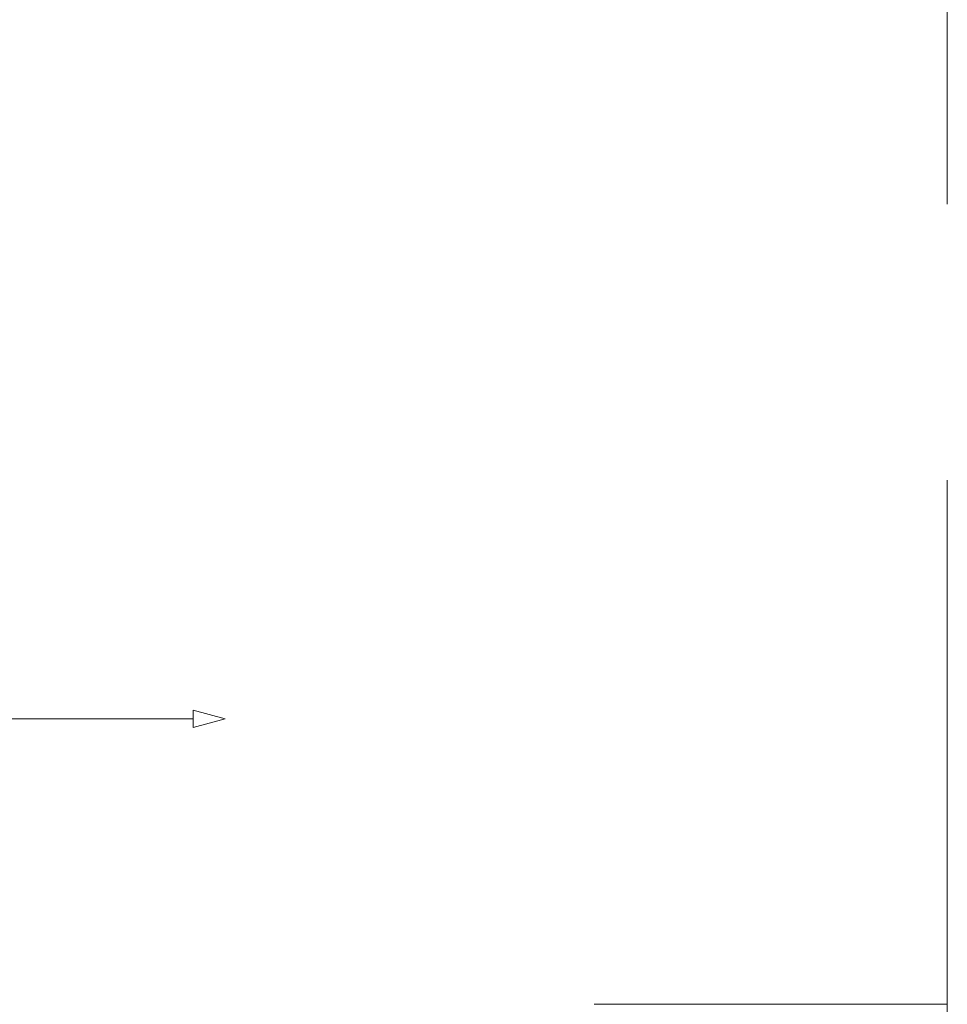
# Paper-space layout 'AD-03 DETAL MONTAŻU OKNA' of a CAD drawing. Header units: millimetres. Extents: x 0 to 420, y 0 to 297.
# Tile 8 of 40: x 97 to 110, y 56 to 71. Entities that reach past the tile are written whole.
import ezdxf
from ezdxf.xclip import XClip

# ---------------------------------------------------------------- set-up
doc = ezdxf.new("R2010")
doc.units = ezdxf.units.MM
doc.header["$MEASUREMENT"] = 0
doc.header["$XCLIPFRAME"] = 0
doc.linetypes.add('przerywama detal', pattern=[120, 80, -40])
for name, color, linetype, lineweight, true_color in [('A_linie_Nr_pióra__10', 7, 'Continuous', 13, 0x4b4b4b), ('A_opisy_Nr_pióra__170', 7, 'Continuous', 5, 0x1c1c1c), ('A_opisy_Nr_pióra__7', 7, 'Continuous', 18, 0x171717)]:
    doc.layers.add(name, color=color, linetype=linetype, lineweight=lineweight, true_color=true_color)
doc.layers.add('A_podrys', color=7, linetype='Continuous')
doc.layers.add('A_stolarka_Nr_pióra__3', color=252, linetype='Continuous', lineweight=13)

# ---------------------------------------------------------------- blocks, each defined once
blk = doc.blocks.new('Rysunek_1_1', base_point=(-23204.636, -13199.285))
at = {"layer": 'A_linie_Nr_pióra__10', "color": 251, "linetype": 'przerywama detal', "lineweight": 13, "ltscale": 0.1, "true_color": 0x4b4b4b}
blk.add_line((110.123, 31.854), (110.123, 91.854), dxfattribs=at)
at = {"layer": 'A_opisy_Nr_pióra__170', "color": 250, "linetype": 'Continuous', "lineweight": 5, "ltscale": 0.1, "true_color": 0x1c1c1c}
blk.add_line((99.191, 60.392), (86.96, 60.392), dxfattribs=at)
at = {"layer": 'A_opisy_Nr_pióra__7', "color": 250, "linetype": 'Continuous', "lineweight": 18, "ltscale": 0.1, "true_color": 0x171717}
for p, q in [((99.191, 60.267), (99.191, 60.517)), ((99.657, 60.392), (99.191, 60.517)), ((99.657, 60.392), (99.191, 60.267))]:
    blk.add_line(p, q, dxfattribs=at)
at = {"layer": 'A_stolarka_Nr_pióra__3', "color": 252, "linetype": 'Continuous', "lineweight": 13, "ltscale": 0.1}
blk.add_line((110.123, 56.254), (105.003, 56.254), dxfattribs=at)

psp = doc.layouts.new('AD-03 DETAL MONTAŻU OKNA')

# ---------------------------------------------------------------- block references
at = {"layer": 'A_podrys', "color": 37, "linetype": 'Continuous', "lineweight": 5, "true_color": 0x656532}
ref = psp.add_blockref('Rysunek_1_1', (-23204.636, -13199.285), dxfattribs=at)
XClip(ref).set_block_clipping_path([(34.9289216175, 13.2127592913), (219.0040190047, 283.3682711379)])

doc.saveas('drawing.dxf')
